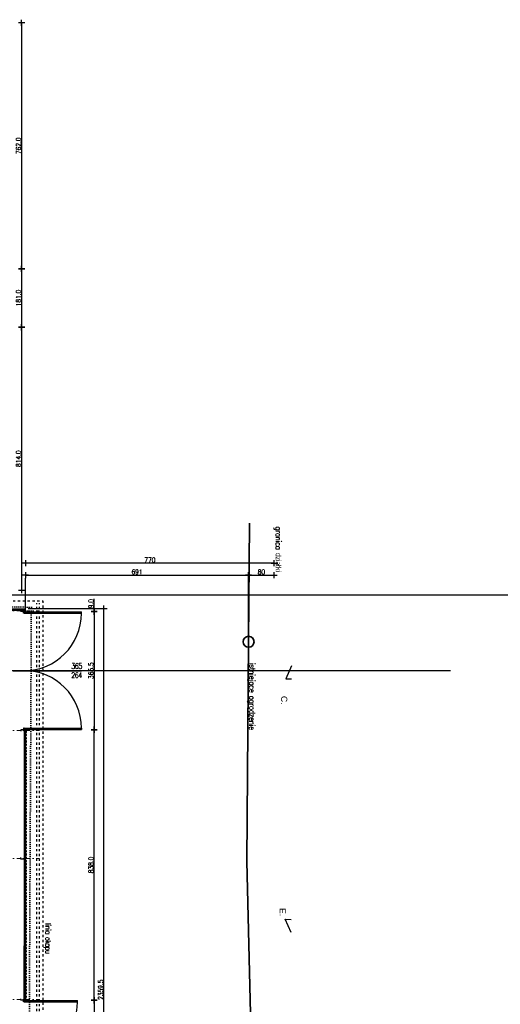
# Model space of a CAD drawing. Header units: millimetres. Extents: x 22865 to 60762, y -18816 to 15611.
# Tile 69 of 256: x 45620 to 47108, y -12252 to -9203. Entities that reach past the tile are written whole.
import ezdxf

# ---------------------------------------------------------------- set-up
doc = ezdxf.new("R2010")
doc.units = ezdxf.units.MM
for name, pattern in [('1_12', [3, 1, -1, 0, -1]), ('DASHED', [15, 7, -8]), ('DOT', [6.35, 0, -6.35]), ('EGKK', [2, 1.5, -0.5]), ('STRICHPUNKT', [3, 1, -1, 0, -1])]:
    doc.linetypes.add(name, pattern=pattern)
for name, color, linetype, lineweight in [('CIENKA', 1, 'Continuous', 13), ('Kontury', 96, 'EGKK', 18), ('OTO_L_0', 7, 'Continuous', 35)]:
    doc.layers.add(name, color=color, linetype=linetype, lineweight=lineweight)
for name, color, linetype in [('OPISY', 6, 'Continuous'), ('osie', 9, 'STRICHPUNKT'), ('widokowa', 2, 'Continuous'), ('wyburzenia', 14, 'Continuous'), ('WYMIARY', 6, 'Continuous')]:
    doc.layers.add(name, color=color, linetype=linetype)
doc.styles.add('1-100', font='simplex.shx', dxfattribs={"width": 0.8, "height": 15})
doc.styles.add('1-50', font='simplex.shx', dxfattribs={"width": 0.8, "height": 12})
doc.dimstyles.new('1-100', dxfattribs={"dimscale": 0.5, "dimtxt": 100, "dimasz": 1, "dimexe": 0.18, "dimexo": 0.0625, "dimgap": 5, "dimtad": 1, "dimdec": 1, "dimzin": 0, "dimdsep": 46, "dimtxsty": '1-100', "dimblk1": 'K', "dimblk2": 'K', "dimsah": 1, "dimcen": 0.09, "dimse1": 1, "dimse2": 1, "dimadec": 0, "dimazin": 0, "dimtfac": 1, "dimtdec": 1, "dimtofl": 0, "dimtmove": 0, "dimatfit": 3, "dimldrblk": 'K', "dimfxl": 0, "dimtolj": 1, "dimtzin": 0, "dimarcsym": 0})

# ---------------------------------------------------------------- blocks, each defined once
blk = doc.blocks.new('K')
for p, q in [((-19.1, 0), (19.1, 0)), ((0, -19.1), (0, 19.1))]:
    blk.add_line(p, q)
blk.add_circle((0, 0), 2.02)
blk = doc.blocks.new('*D2910')
at = {"layer": 'WYMIARY', "color": 0, "lineweight": -2, "ltscale": 0.2}
blk.add_line((45880.5, -13386.1), (45880.5, -11027.6), dxfattribs=at)
at = {"layer": 'WYMIARY', "color": 0, "linetype": 'ByBlock', "lineweight": -2, "xscale": 0.5, "yscale": 0.5, "zscale": 0.5}
for p, rotation in [((45880.5, -11027.1), 90), ((45880.5, -13386.6), 270)]:
    blk.add_blockref('K', p, dxfattribs=dict(at, rotation=rotation))
at = {"layer": 'WYMIARY', "color": 0, "ltscale": 0.2, "insert": (45870.5, -12206.9), "char_height": 15, "attachment_point": 5, "rotation": 90, "style": '1-100'}
blk.add_mtext('\\A1;2359.5', dxfattribs=at)
blk = doc.blocks.new('*D2915')
at = {"layer": 'WYMIARY', "color": 0, "lineweight": -2, "ltscale": 0.2}
for p, q in [((45850.3, -11027.1), (45850.3, -10996.5)), ((45850.3, -11027.6), (45850.3, -11035.6))]:
    blk.add_line(p, q, dxfattribs=at)
at = {"layer": 'WYMIARY', "color": 0, "linetype": 'ByBlock', "lineweight": -2, "xscale": 0.5, "yscale": 0.5, "zscale": 0.5}
for p, rotation in [((45850.3, -11027.1), 90), ((45850.3, -11036.1), 270)]:
    blk.add_blockref('K', p, dxfattribs=dict(at, rotation=rotation))
at = {"layer": 'WYMIARY', "color": 0, "ltscale": 0.2, "insert": (45840.3, -11011.6), "char_height": 15, "attachment_point": 5, "rotation": 90, "style": '1-100'}
blk.add_mtext('\\A1;9.0', dxfattribs=at)
blk = doc.blocks.new('*D2916')
at = {"layer": 'WYMIARY', "color": 0, "lineweight": -2, "ltscale": 0.2}
blk.add_line((45850.3, -11036.6), (45850.3, -11401.1), dxfattribs=at)
at = {"layer": 'WYMIARY', "color": 0, "linetype": 'ByBlock', "lineweight": -2, "xscale": 0.5, "yscale": 0.5, "zscale": 0.5}
for p, rotation in [((45850.3, -11036.1), 90), ((45850.3, -11401.6), 270)]:
    blk.add_blockref('K', p, dxfattribs=dict(at, rotation=rotation))
at = {"layer": 'WYMIARY', "color": 0, "ltscale": 0.2, "insert": (45840.3, -11218.9), "char_height": 15, "attachment_point": 5, "rotation": 90, "style": '1-100'}
blk.add_mtext('\\A1;365.5', dxfattribs=at)
blk = doc.blocks.new('*D2917')
at = {"layer": 'WYMIARY', "color": 0, "lineweight": -2, "ltscale": 0.2}
blk.add_line((45850.3, -12239.1), (45850.3, -11402.1), dxfattribs=at)
at = {"layer": 'WYMIARY', "color": 0, "linetype": 'ByBlock', "lineweight": -2, "xscale": 0.5, "yscale": 0.5, "zscale": 0.5}
for p, rotation in [((45850.3, -11401.6), 90), ((45850.3, -12239.6), 270)]:
    blk.add_blockref('K', p, dxfattribs=dict(at, rotation=rotation))
at = {"layer": 'WYMIARY', "color": 0, "ltscale": 0.2, "insert": (45840.3, -11820.6), "char_height": 15, "attachment_point": 5, "rotation": 90, "style": '1-100'}
blk.add_mtext('\\A1;838.0', dxfattribs=at)
blk = doc.blocks.new('*D2918')
at = {"layer": 'WYMIARY', "color": 0, "lineweight": -2, "ltscale": 0.2}
blk.add_line((45850.3, -12240.1), (45850.3, -12582.1), dxfattribs=at)
at = {"layer": 'WYMIARY', "color": 0, "linetype": 'ByBlock', "lineweight": -2, "xscale": 0.5, "yscale": 0.5, "zscale": 0.5}
for p, rotation in [((45850.3, -12239.6), 90), ((45850.3, -12582.6), 270)]:
    blk.add_blockref('K', p, dxfattribs=dict(at, rotation=rotation))
at = {"layer": 'WYMIARY', "color": 0, "ltscale": 0.2, "insert": (45840.3, -12411.1), "char_height": 15, "attachment_point": 5, "rotation": 90, "style": '1-100'}
blk.add_mtext('\\A1;343.0', dxfattribs=at)
blk = doc.blocks.new('*D2982')
at = {"layer": 'WYMIARY', "color": 0, "lineweight": -2, "ltscale": 0.2}
blk.add_line((45625.8, -9213.1), (45625.8, -9974.1), dxfattribs=at)
at = {"layer": 'WYMIARY', "color": 0, "linetype": 'ByBlock', "lineweight": -2, "xscale": 0.5, "yscale": 0.5, "zscale": 0.5}
for p, rotation in [((45625.8, -9212.6), 90), ((45625.8, -9974.6), 270)]:
    blk.add_blockref('K', p, dxfattribs=dict(at, rotation=rotation))
at = {"layer": 'WYMIARY', "color": 0, "ltscale": 0.2, "insert": (45615.8, -9593.6), "char_height": 15, "attachment_point": 5, "rotation": 90, "style": '1-100'}
blk.add_mtext('\\A1;762.0', dxfattribs=at)
blk = doc.blocks.new('*D2983')
at = {"layer": 'WYMIARY', "color": 0, "lineweight": -2, "ltscale": 0.2}
blk.add_line((45625.8, -9975.1), (45625.8, -10155.1), dxfattribs=at)
at = {"layer": 'WYMIARY', "color": 0, "linetype": 'ByBlock', "lineweight": -2, "xscale": 0.5, "yscale": 0.5, "zscale": 0.5}
for p, rotation in [((45625.8, -9974.6), 90), ((45625.8, -10155.6), 270)]:
    blk.add_blockref('K', p, dxfattribs=dict(at, rotation=rotation))
at = {"layer": 'WYMIARY', "color": 0, "ltscale": 0.2, "insert": (45615.8, -10065.1), "char_height": 15, "attachment_point": 5, "rotation": 90, "style": '1-100'}
blk.add_mtext('\\A1;181.0', dxfattribs=at)
blk = doc.blocks.new('*D2984')
at = {"layer": 'WYMIARY', "color": 0, "lineweight": -2, "ltscale": 0.2}
blk.add_line((45625.8, -10156.1), (45625.8, -10969.1), dxfattribs=at)
at = {"layer": 'WYMIARY', "color": 0, "linetype": 'ByBlock', "lineweight": -2, "xscale": 0.5, "yscale": 0.5, "zscale": 0.5}
for p, rotation in [((45625.8, -10155.6), 90), ((45625.8, -10969.6), 270)]:
    blk.add_blockref('K', p, dxfattribs=dict(at, rotation=rotation))
at = {"layer": 'WYMIARY', "color": 0, "ltscale": 0.2, "insert": (45615.8, -10562.6), "char_height": 15, "attachment_point": 5, "rotation": 90, "style": '1-100'}
blk.add_mtext('\\A1;814.0', dxfattribs=at)
blk = doc.blocks.new('*D3002')
at = {"layer": 'WYMIARY', "color": 0, "lineweight": -2, "ltscale": 0.2}
blk.add_line((45638.2, -10923), (46327.8, -10923), dxfattribs=at)
at = {"layer": 'WYMIARY', "color": 0, "linetype": 'ByBlock', "lineweight": -2, "xscale": 0.5, "yscale": 0.5, "zscale": 0.5, "rotation": 180}
blk.add_blockref('K', (45637.7, -10923), dxfattribs=at)
at = {"layer": 'WYMIARY', "color": 0, "linetype": 'ByBlock', "lineweight": -2, "xscale": 0.5, "yscale": 0.5, "zscale": 0.5}
blk.add_blockref('K', (46328.3, -10923), dxfattribs=at)
at = {"layer": 'WYMIARY', "color": 0, "ltscale": 0.2, "insert": (45983, -10913), "char_height": 15, "attachment_point": 5, "style": '1-100'}
blk.add_mtext('\\A1;691', dxfattribs=at)
blk = doc.blocks.new('*D3003')
at = {"layer": 'WYMIARY', "color": 0, "lineweight": -2, "ltscale": 0.2}
blk.add_line((46328.8, -10923), (46407.3, -10923), dxfattribs=at)
at = {"layer": 'WYMIARY', "color": 0, "linetype": 'ByBlock', "lineweight": -2, "xscale": 0.5, "yscale": 0.5, "zscale": 0.5, "rotation": 180}
blk.add_blockref('K', (46328.3, -10923), dxfattribs=at)
at = {"layer": 'WYMIARY', "color": 0, "linetype": 'ByBlock', "lineweight": -2, "xscale": 0.5, "yscale": 0.5, "zscale": 0.5}
blk.add_blockref('K', (46407.8, -10923), dxfattribs=at)
at = {"layer": 'WYMIARY', "color": 0, "ltscale": 0.2, "insert": (46368.1, -10913), "char_height": 15, "attachment_point": 5, "style": '1-100'}
blk.add_mtext('\\A1;80', dxfattribs=at)
blk = doc.blocks.new('*D3004')
at = {"layer": 'WYMIARY', "color": 0, "lineweight": -2, "ltscale": 0.2}
blk.add_line((46407.3, -10886.1), (45638.2, -10886.1), dxfattribs=at)
at = {"layer": 'WYMIARY', "color": 0, "linetype": 'ByBlock', "lineweight": -2, "xscale": 0.5, "yscale": 0.5, "zscale": 0.5, "rotation": 180}
blk.add_blockref('K', (45637.7, -10886.1), dxfattribs=at)
at = {"layer": 'WYMIARY', "color": 0, "linetype": 'ByBlock', "lineweight": -2, "xscale": 0.5, "yscale": 0.5, "zscale": 0.5}
blk.add_blockref('K', (46407.8, -10886.1), dxfattribs=at)
at = {"layer": 'WYMIARY', "color": 0, "ltscale": 0.2, "insert": (46022.8, -10876.1), "char_height": 15, "attachment_point": 5, "style": '1-100'}
blk.add_mtext('\\A1;770', dxfattribs=at)

msp = doc.modelspace()

# ---------------------------------------------------------------- linework, layer by layer
at = {"layer": 'osie', "linetype": '1_12', "lineweight": 15, "ltscale": 10}
for p, q in [((45681.19, -11033.65), (44489.19, -11033.65)), ((45681.19, -11404.15), (44489.19, -11404.15)), ((45681.19, -11800.15), (44489.19, -11800.15)), ((45681.19, -12237.15), (44489.19, -12237.15))]:
    msp.add_line(p, q, dxfattribs=at)
at = {"layer": 'OTO_L_0'}
for p, q in [((46331.34, -10761.79), (46328.27, -11129.49)), ((46328.27, -11129.49), (46322.61, -11809.73)), ((46322.61, -11809.73), (46341.69, -12559.48))]:
    msp.add_line(p, q, dxfattribs=at)
msp.add_circle((46328.27, -11129.49), 17, dxfattribs=at)
at = {"layer": 'widokowa', "color": 1, "linetype": 'DASHED'}
for p, q in [((44489.19, -11002.15), (45691.19, -11002.15)), ((45691.19, -11002.15), (45691.19, -13421.15))]:
    msp.add_line(p, q, dxfattribs=at)
at = {"layer": 'widokowa', "color": 1, "ltscale": 0.2}
for p, q in [((44489.19, -11027.15), (45637.69, -11027.15)), ((45637.69, -11036.15), (45637.69, -11027.15)), ((45633.69, -12239.65), (45641.69, -12239.65)), ((45641.19, -12238.23), (45641.69, -12238.23)), ((45641.69, -12238.23), (45641.69, -12239.65))]:
    msp.add_line(p, q, dxfattribs=at)
at = {"layer": 'widokowa', "color": 2, "ltscale": 0.2}
for p, q in [((44489.19, -11028.65), (45636.19, -11028.65)), ((44489.19, -11031.15), (45633.69, -11031.15)), ((45633.69, -11031.15), (45633.69, -11036.15)), ((45636.19, -11028.65), (45636.19, -11036.15)), ((45633.69, -11401.65), (45633.69, -12239.65)), ((45636.19, -11401.65), (45636.19, -12239.65))]:
    msp.add_line(p, q, dxfattribs=at)
at = {"layer": 'widokowa', "color": 250, "linetype": 'DASHED'}
for p, q in [((45673.19, -13413.15), (45673.19, -11010.15)), ((45681.19, -13413.15), (45681.19, -11010.15))]:
    msp.add_line(p, q, dxfattribs=at)
at = {"layer": 'widokowa', "color": 4, "ltscale": 0.2}
msp.add_line((46953.22, -11218.9), (43386.44, -11218.9), dxfattribs=at)
at = {"layer": 'widokowa', "color": 251, "ltscale": 0.2}
for centre, start, end in [((45638.69, -11403.23), 180, 270), ((45638.69, -11413.23), 90, 270), ((45638.69, -11423.23), 90, 270), ((45638.69, -11433.23), 90, 270), ((45638.69, -11408.23), 270, 90), ((45638.69, -11418.23), 270, 90), ((45638.69, -11428.23), 270, 90), ((45638.69, -11443.23), 90, 270), ((45638.69, -11453.23), 90, 270), ((45638.69, -11463.23), 90, 270), ((45638.69, -11438.23), 270, 90), ((45638.69, -11448.23), 270, 90), ((45638.69, -11458.23), 270, 90), ((45638.69, -11473.23), 90, 270), ((45638.69, -11483.23), 90, 270), ((45638.69, -11493.23), 90, 270), ((45638.69, -11468.23), 270, 90), ((45638.69, -11478.23), 270, 90), ((45638.69, -11488.23), 270, 90), ((45638.69, -11503.23), 90, 270), ((45638.69, -11513.23), 90, 270), ((45638.69, -11523.23), 90, 270), ((45638.69, -11498.23), 270, 90), ((45638.69, -11508.23), 270, 90), ((45638.69, -11518.23), 270, 90), ((45638.69, -11533.23), 90, 270), ((45638.69, -11543.23), 90, 270), ((45638.69, -11553.23), 90, 270), ((45638.69, -11528.23), 270, 90), ((45638.69, -11538.23), 270, 90), ((45638.69, -11548.23), 270, 90), ((45638.69, -11563.23), 90, 270), ((45638.69, -11573.23), 90, 270), ((45638.69, -11583.23), 90, 270), ((45638.69, -11558.23), 270, 90), ((45638.69, -11568.23), 270, 90), ((45638.69, -11578.23), 270, 90), ((45638.69, -11588.23), 270, 90), ((45638.69, -11593.23), 90, 270), ((45638.69, -11603.23), 90, 270), ((45638.69, -11613.23), 90, 270), ((45638.69, -11598.23), 270, 90), ((45638.69, -11608.23), 270, 90), ((45638.69, -11618.23), 270, 90), ((45638.69, -11623.23), 90, 270), ((45638.69, -11633.23), 90, 270), ((45638.69, -11643.23), 90, 270), ((45638.69, -11628.23), 270, 90), ((45638.69, -11638.23), 270, 90), ((45638.69, -11648.23), 270, 90), ((45638.69, -11653.23), 90, 270), ((45638.69, -11663.23), 90, 270), ((45638.69, -11673.23), 90, 270), ((45638.69, -11658.23), 270, 90), ((45638.69, -11668.23), 270, 90), ((45638.69, -11678.23), 270, 90), ((45638.69, -11683.23), 90, 270), ((45638.69, -11693.23), 90, 270), ((45638.69, -11703.23), 90, 270), ((45638.69, -11688.23), 270, 90), ((45638.69, -11698.23), 270, 90), ((45638.69, -11708.23), 270, 90), ((45638.69, -11713.23), 90, 270), ((45638.69, -11723.23), 90, 270), ((45638.69, -11733.23), 90, 270), ((45638.69, -11718.23), 270, 90), ((45638.69, -11728.23), 270, 90), ((45638.69, -11738.23), 270, 90), ((45638.69, -11743.23), 90, 270), ((45638.69, -11753.23), 90, 270), ((45638.69, -11763.23), 90, 270), ((45638.69, -11748.23), 270, 90), ((45638.69, -11758.23), 270, 90), ((45638.69, -11768.23), 270, 90), ((45638.69, -11773.23), 90, 270), ((45638.69, -11783.23), 90, 270), ((45638.69, -11793.23), 90, 270), ((45638.69, -11778.23), 270, 90), ((45638.69, -11788.23), 270, 90), ((45638.69, -11798.23), 270, 90), ((45638.69, -11803.23), 90, 270), ((45638.69, -11813.23), 90, 270), ((45638.69, -11823.23), 90, 270), ((45638.69, -11808.23), 270, 90), ((45638.69, -11818.23), 270, 90), ((45638.69, -11828.23), 270, 90), ((45638.69, -11833.23), 90, 270), ((45638.69, -11843.23), 90, 270), ((45638.69, -11853.23), 90, 270), ((45638.69, -11838.23), 270, 90), ((45638.69, -11848.23), 270, 90), ((45638.69, -11858.23), 270, 90), ((45638.69, -11863.23), 90, 270), ((45638.69, -11873.23), 90, 270), ((45638.69, -11883.23), 90, 270), ((45638.69, -11893.23), 90, 270), ((45638.69, -11868.23), 270, 90), ((45638.69, -11878.23), 270, 90), ((45638.69, -11888.23), 270, 90), ((45638.69, -11903.23), 90, 270), ((45638.69, -11913.23), 90, 270), ((45638.69, -11923.23), 90, 270), ((45638.69, -11898.23), 270, 90), ((45638.69, -11908.23), 270, 90), ((45638.69, -11918.23), 270, 90), ((45638.69, -11933.23), 90, 270), ((45638.69, -11943.23), 90, 270), ((45638.69, -11953.23), 90, 270), ((45638.69, -11928.23), 270, 90), ((45638.69, -11938.23), 270, 90), ((45638.69, -11948.23), 270, 90), ((45638.69, -11963.23), 90, 270), ((45638.69, -11973.23), 90, 270), ((45638.69, -11983.23), 90, 270), ((45638.69, -11958.23), 270, 90), ((45638.69, -11968.23), 270, 90), ((45638.69, -11978.23), 270, 90), ((45638.69, -11993.23), 90, 270), ((45638.69, -12003.23), 90, 270), ((45638.69, -12013.23), 90, 270), ((45638.69, -11988.23), 270, 90), ((45638.69, -11998.23), 270, 90), ((45638.69, -12008.23), 270, 90), ((45638.69, -12023.23), 90, 270), ((45638.69, -12033.23), 90, 270), ((45638.69, -12043.23), 90, 270), ((45638.69, -12018.23), 270, 90), ((45638.69, -12028.23), 270, 90), ((45638.69, -12038.23), 270, 90), ((45638.69, -12053.23), 90, 270), ((45638.69, -12063.23), 90, 270), ((45638.69, -12073.23), 90, 270), ((45638.69, -12048.23), 270, 90), ((45638.69, -12058.23), 270, 90), ((45638.69, -12068.23), 270, 90), ((45638.69, -12083.23), 90, 270), ((45638.69, -12093.23), 90, 270), ((45638.69, -12103.23), 90, 270), ((45638.69, -12078.23), 270, 90), ((45638.69, -12088.23), 270, 90), ((45638.69, -12098.23), 270, 90), ((45638.69, -12113.23), 90, 270), ((45638.69, -12123.23), 90, 270), ((45638.69, -12133.23), 90, 270), ((45638.69, -12108.23), 270, 90), ((45638.69, -12118.23), 270, 90), ((45638.69, -12128.23), 270, 90), ((45638.69, -12143.23), 90, 270), ((45638.69, -12153.23), 90, 270), ((45638.69, -12163.23), 90, 270), ((45638.69, -12138.23), 270, 90), ((45638.69, -12148.23), 270, 90), ((45638.69, -12158.23), 270, 90), ((45638.69, -12173.23), 90, 270), ((45638.69, -12183.23), 90, 270), ((45638.69, -12193.23), 90, 270), ((45638.69, -12168.23), 270, 90), ((45638.69, -12178.23), 270, 90), ((45638.69, -12188.23), 270, 90), ((45638.69, -12198.23), 270, 90), ((45638.69, -12203.23), 90, 270), ((45638.69, -12213.23), 90, 270), ((45638.69, -12223.23), 90, 270), ((45638.69, -12208.23), 270, 90), ((45638.69, -12218.23), 270, 90), ((45638.69, -12228.23), 270, 90), ((45638.69, -12233.23), 90, 270), ((45638.69, -12238.23), 325.37387, 90)]:
    msp.add_arc(centre, 2.5, start, end, dxfattribs=at)
at = {"layer": 'wyburzenia', "linetype": 'DOT'}
for p, q in [((45655.82, -11021.83), (44480.65, -11015.9)), ((45644.07, -13381.38), (45655.82, -11021.83))]:
    msp.add_line(p, q, dxfattribs=at)
at = {"layer": 'WYMIARY', "ltscale": 0.2}
for p, q in [((45637.69, -11027.15), (45637.69, -10932.52)), ((46328.27, -11129.49), (46328.27, -10932.52)), ((45633.19, -11037.15), (45810.94, -11037.15)), ((45636.19, -11028.65), (45636.19, -11027.15)), ((45636.19, -11036.15), (45637.69, -11036.15)), ((45870.94, -11027.15), (45645.98, -11027.15)), ((45810.94, -11041.15), (45810.94, -11037.15)), ((45633.19, -11041.15), (45810.94, -11041.15)), ((45599.91, -11218.9), (45810.94, -11218.9)), ((45633.19, -11396.65), (45810.94, -11396.65)), ((45633.19, -11400.65), (45810.94, -11400.65)), ((45810.94, -11396.65), (45810.94, -11400.65)), ((45633.19, -12244.65), (45633.19, -12070.82)), ((45633.19, -12240.65), (45798.69, -12240.65)), ((45633.19, -12244.65), (45798.69, -12244.65)), ((45798.69, -12244.65), (45798.69, -12240.65))]:
    msp.add_line(p, q, dxfattribs=at)
at = {"layer": 'WYMIARY', "color": 2, "ltscale": 0.2}
for p, q in [((45633.19, -11036.15), (45636.19, -11036.15)), ((45633.19, -11401.65), (45636.19, -11401.65))]:
    msp.add_line(p, q, dxfattribs=at)
at = {"layer": 'WYMIARY', "color": 3}
for p, q in [((46461.45, -11204.08), (46443.56, -11244.65)), ((46443.56, -11244.65), (46461.36, -11244.68)), ((46459.74, -12029.52), (46442.01, -11988.88)), ((46442.01, -11988.88), (46459.82, -11988.92))]:
    msp.add_line(p, q, dxfattribs=at)
at = {"layer": 'WYMIARY', "ltscale": 0.2}
for points in [[(29895.74, -10984.56), (49905.31, -10984.56), (49905.31, -15363.85), (29895.74, -15363.85)], [(45631.19, -11041.15), (45631.19, -11036.15), (45633.19, -11036.15), (45633.19, -11041.15)], [(45631.19, -11396.65), (45631.19, -11401.65), (45633.19, -11401.65), (45633.19, -11396.65)], [(45631.19, -12244.65), (45631.19, -12239.65), (45633.19, -12239.65), (45633.19, -12244.65)]]:
    msp.add_lwpolyline(points, close=True, dxfattribs=at)
at = {"layer": 'WYMIARY', "color": 3, "ltscale": 0.2}
for points in [[(45633.19, -11031.15), (45633.19, -11036.15), (45623.19, -11036.15), (45623.19, -11031.15)], [(45633.19, -11406.65), (45633.19, -11401.65), (45623.19, -11401.65), (45623.19, -11406.65)], [(45633.19, -11797.65), (45633.19, -11802.65), (45623.19, -11802.65), (45623.19, -11797.65)], [(45633.19, -12234.65), (45633.19, -12239.65), (45623.19, -12239.65), (45623.19, -12234.65)]]:
    msp.add_lwpolyline(points, dxfattribs=at)
at = {"layer": 'WYMIARY', "ltscale": 0.2}
for centre, radius, start, end in [((45633.19, -11041.15), 177.75, 270, 0), ((45633.19, -11396.65), 177.75, 0, 90), ((45632.19, -12244.65), 166.5, 273.2709, 0)]:
    msp.add_arc(centre, radius, start, end, dxfattribs=at)

# ---------------------------------------------------------------- texts
at = {"layer": 'CIENKA', "color": 2, "char_height": 19, "width": 655.4139, "attachment_point": 1, "rotation": 269.88303, "style": '1-50'}
for s, insert in [('{\\W1;\\fArial|b0|i0|c238|p34;C.}', (46448.02, -11297.27)), ('{\\W1;\\fArial|b0|i0|c238|p34;E.}', (46443.33, -11954.11))]:
    msp.add_mtext(s, dxfattribs=dict(at, insert=insert))
at = {"layer": 'Kontury', "insert": (46418.38, -10771.95), "char_height": 18, "width": 302.1591, "attachment_point": 4, "rotation": 269.88303, "style": '1-100'}
msp.add_mtext('{\\T0.9;\\W0.9;\\Fsimplex8|c238;granica działki}', dxfattribs=at)
at = {"layer": 'OPISY', "insert": (45778.84, -11218.78), "char_height": 17, "width": 302.1591, "attachment_point": 4, "style": '1-100'}
msp.add_mtext('{\\T0.8;\\Fsimplex8|c238;365\\P264}', dxfattribs=at)
at = {"layer": 'OPISY', "insert": (45704.84, -12000.2), "char_height": 17, "width": 302.1591, "attachment_point": 4, "rotation": 270, "style": '1-100'}
msp.add_mtext('{\\T0.8;\\Fsimplex8|c238;linia okapu}', dxfattribs=at)
at = {"layer": 'OTO_L_0', "insert": (46336.73, -11194.47), "char_height": 18, "width": 302.1591, "attachment_point": 4, "rotation": 269.88303, "style": '1-100'}
msp.add_mtext('{\\T0.9;\\W0.9;\\Fsimplex8|c238;istniejące ogrodzenie}', dxfattribs=at)

# ---------------------------------------------------------------- dimensions: what is measured, and where the dimension line sits
at = {"layer": 'WYMIARY', "ltscale": 0.2}
for base, p1, p2, picture, middle in [((45625.83, -9974.65), (45442.69, -9212.65), (45501.14, -9974.65), '*D2982', (45615.83, -9593.65)), ((45625.83, -10155.65), (45616.28, -9974.65), (45616.28, -10155.65), '*D2983', (45615.83, -10065.15)), ((45625.83, -10969.65), (45635.39, -10155.65), (45635.39, -10969.65), '*D2984', (45615.83, -10562.65)), ((45850.29, -11401.65), (45840.73, -11036.15), (45652.64, -11401.65), '*D2916', (45840.29, -11218.9)), ((45880.5, -11027.15), (45693.01, -13386.65), (45689.51, -11027.15), '*D2910', (45870.5, -12206.9)), ((45850.29, -11401.65), (45656.73, -12239.65), (45656.73, -11401.65), '*D2917', (45840.29, -11820.65)), ((45850.29, -12582.65), (45646.73, -12239.65), (45646.73, -12582.65), '*D2918', (45840.29, -12411.15))]:
    dim = msp.add_linear_dim(base=base, p1=p1, p2=p2, angle=270, dimstyle='1-100', dxfattribs=at)
    dim.commit()
    dim.dimension.update_dxf_attribs({"geometry": picture, "text_midpoint": middle})
for base, p1, p2, picture, middle in [((45637.69, -10886.08), (46407.84, -10913.4), (45637.69, -10913.4), '*D3004', (46022.77, -10876.08)), ((46328.27, -10922.96), (45637.69, -11001.98), (46328.27, -11001.98), '*D3002', (45982.98, -10912.96)), ((46407.84, -10922.96), (46328.27, -11129.49), (46407.84, -11129.65), '*D3003', (46368.06, -10912.96))]:
    dim = msp.add_linear_dim(base=base, p1=p1, p2=p2, dimstyle='1-100', override={"dimdec": 0, "dimtxsty": '1-100', "dimldrblk": 'K'}, dxfattribs=at)
    dim.commit()
    dim.dimension.update_dxf_attribs({"geometry": picture, "text_midpoint": middle})
dim = msp.add_linear_dim(base=(45850.29, -11036.15), p1=(45661.23, -11027.15), p2=(45661.23, -11036.15), angle=270, dimstyle='1-100', dxfattribs=at)
dim.commit()
dim.dimension.update_dxf_attribs({"geometry": '*D2915', "text_midpoint": (45850.29, -11011.58), "dimtype": 160})

doc.saveas('drawing.dxf')
